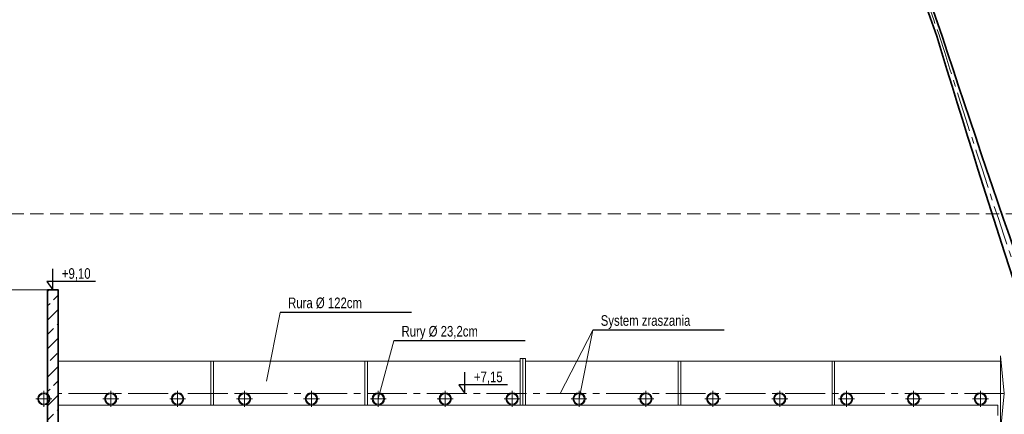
# Model space of a CAD drawing. Header units: centimetres. Extents: x 468120 to 512390, y 154906 to 171956.
# Tile 11 of 13: x 507607 to 509462, y 166514 to 167258. Entities that reach past the tile are written whole.
import ezdxf

# ---------------------------------------------------------------- set-up
doc = ezdxf.new("R2010")
doc.units = ezdxf.units.CM
doc.header["$LTSCALE"] = 100
doc.linetypes.add('CENTER2', pattern=[1.125, 0.75, -0.125, 0.125, -0.125])
doc.linetypes.add('HIDDEN', pattern=[0.375, 0.25, -0.125])
for name, color, linetype, lineweight in [('1_Widoki', 1, 'Continuous', 18), ('1_Ściany przekrój', 2, 'Continuous', 35), ('3_Opisy', 4, 'Continuous', 15), ('4_Wymiary', 1, 'Continuous', 13), ('5_Kreskowanie', 9, 'Continuous', 9), ('6_Osie', 9, 'CENTER2', 9), ('7_Przerywane', 9, 'HIDDEN', 9)]:
    doc.layers.add(name, color=color, linetype=linetype, lineweight=lineweight)
doc.styles.add('CDMSTYLE', font='CDMSIMPL', dxfattribs={"width": 0.8, "bigfont": 'CDMBIGPL'})
doc.dimstyles.new('CDM-CM100CM', dxfattribs={"dimscale": 10, "dimtxt": 2, "dimasz": 1.5, "dimexe": 1.5, "dimexo": 0, "dimgap": 0.5, "dimtad": 1, "dimdec": 0, "dimrnd": 0.1, "dimzin": 9, "dimtxsty": 'CDMSTYLE', "dimblk": 'OBLIQUE', "dimcen": 2.5, "dimdle": 1.5, "dimclrd": 9, "dimclre": 9, "dimadec": 1, "dimazin": 2, "dimtfac": 1, "dimtdec": 0, "dimtix": 1, "dimtmove": 1, "dimatfit": 3, "dimldrblk": 'DOT', "dimfxlon": 1, "dimtvp": 1, "dimtolj": 1, "dimtzin": 0, "dimlwd": 25, "dimlwe": 25, "dimarcsym": 0})

# ---------------------------------------------------------------- blocks, each defined once
blk = doc.blocks.new('_OBLIQUE')
at = {"color": 0, "linetype": 'ByBlock'}
blk.add_line((-0.5, -0.5), (0.5, 0.5), dxfattribs=at)
blk = doc.blocks.new('*D6355')
at = {"layer": '4_Wymiary', "color": 9, "lineweight": 25}
for p, q in [((509939.4, 166358.2), (509939.4, 166546.2)), ((509914.4, 166531.2), (509954.4, 166531.2)), ((509914.4, 166373.2), (509954.4, 166373.2))]:
    blk.add_line(p, q, dxfattribs=at)
at = {"layer": 'Defpoints', "color": 0}
for p in [(509449.6, 166531.2), (509939.4, 166531.2), (509579.6, 166373.2)]:
    blk.add_point(p, dxfattribs=at)
at = {"layer": '4_Wymiary', "color": 9, "linetype": 'ByBlock', "lineweight": 25, "xscale": 15, "yscale": 15, "zscale": 15}
for p, rotation in [((509939.4, 166531.2), 90), ((509939.4, 166373.2), 270)]:
    blk.add_blockref('_OBLIQUE', p, dxfattribs=dict(at, rotation=rotation))
at = {"layer": '4_Wymiary', "color": 0, "insert": (509924.4, 166452.2), "char_height": 20, "attachment_point": 5, "rotation": 90, "style": 'CDMSTYLE'}
blk.add_mtext('\\A1;158', dxfattribs=at)
blk = doc.blocks.new('_DOT')
at = {"color": 0, "linetype": 'ByBlock'}
blk.add_line((-0.5, 0), (-1, 0), dxfattribs=at)
at = {"color": 0, "linetype": 'ByBlock', "const_width": 0.5}
blk.add_lwpolyline([(-0.25, 0, 1), (0.25, 0, 1)], format="xyb", close=True, dxfattribs=at)
blk = doc.blocks.new('*D6356')
at = {"layer": '4_Wymiary', "color": 9, "lineweight": 25}
for p, q in [((509939.4, 166516.2), (509939.4, 166763.2)), ((509914.4, 166748.2), (509954.4, 166748.2)), ((509914.4, 166531.2), (509954.4, 166531.2))]:
    blk.add_line(p, q, dxfattribs=at)
at = {"layer": 'Defpoints', "color": 0}
for p in [(507679.6, 166748.2), (509939.4, 166748.2), (509449.6, 166531.2)]:
    blk.add_point(p, dxfattribs=at)
at = {"layer": '4_Wymiary', "color": 9, "linetype": 'ByBlock', "lineweight": 25, "xscale": 15, "yscale": 15, "zscale": 15}
for p, rotation in [((509939.4, 166748.2), 90), ((509939.4, 166531.2), 270)]:
    blk.add_blockref('_OBLIQUE', p, dxfattribs=dict(at, rotation=rotation))
at = {"layer": '4_Wymiary', "color": 0, "insert": (509924.4, 166639.7), "char_height": 20, "attachment_point": 5, "rotation": 90, "style": 'CDMSTYLE'}
blk.add_mtext('\\A1;217', dxfattribs=at)
blk = doc.blocks.new('*D6357')
at = {"layer": '4_Wymiary', "color": 9, "lineweight": 25}
for p, q in [((509999.4, 166763.2), (509999.4, 165823.2)), ((509974.4, 166748.2), (510014.4, 166748.2)), ((509974.4, 165838.2), (510014.4, 165838.2))]:
    blk.add_line(p, q, dxfattribs=at)
at = {"layer": 'Defpoints', "color": 0}
for p in [(507679.6, 166748.2), (507679.6, 165838.2), (509999.4, 165838.2)]:
    blk.add_point(p, dxfattribs=at)
at = {"layer": '4_Wymiary', "color": 9, "linetype": 'ByBlock', "lineweight": 25, "xscale": 15, "yscale": 15, "zscale": 15}
for p, rotation in [((509999.4, 166748.2), 90), ((509999.4, 165838.2), 270)]:
    blk.add_blockref('_OBLIQUE', p, dxfattribs=dict(at, rotation=rotation))
at = {"layer": '4_Wymiary', "color": 0, "insert": (509984.4, 166293.2), "char_height": 20, "attachment_point": 5, "rotation": 90, "style": 'CDMSTYLE'}
blk.add_mtext('\\A1;910', dxfattribs=at)

msp = doc.modelspace()

# ---------------------------------------------------------------- hatches: boundary and pattern name
at = {"layer": '5_Kreskowanie', "transparency": 33554687}
h = msp.add_hatch(dxfattribs=at)
h.set_pattern_fill('ANSI33', color=9, scale=6)
h.set_pattern_definition([(45, (27916.493, 0), (-26.9407684, 26.9407684), []), (45, (27943.433, 0), (-26.9407684, 26.9407684), [19.05, -9.525])])
h.paths.add_polyline_path([(507669.61, 166748.18), (507659.61, 166748.18), (507659.61, 166552.03, -0.2349288), (507664.21, 166542.78, -0.2349288), (507659.61, 166533.53), (507659.61, 165638.18), (507609.61, 165588.18), (507679.61, 165588.18), (507679.61, 165788.18), (507679.61, 165838.18), (507679.61, 166193.18), (507679.61, 166213.18), (507679.61, 166223.18), (507679.61, 166343.18), (507679.61, 166363.18), (507679.61, 166373.18), (507679.61, 166492.18), (507679.61, 166511.18), (507679.61, 166531.18), (507679.61, 166553.18), (507679.61, 166614.18), (507679.61, 166748.18)])
h.paths.add_polyline_path([(506959.61, 165778.18), (506944.61, 165778.18), (506722.61, 165778.18), (506707.61, 165778.18), (506692.61, 165778.18), (506470.61, 165778.18), (506455.61, 165778.18), (506440.61, 165778.18), (506218.61, 165778.18), (506203.61, 165778.18), (506188.61, 165778.18), (505966.61, 165778.18), (505951.61, 165778.18), (505936.61, 165778.18), (505714.61, 165778.18), (505699.61, 165778.18), (505684.61, 165778.18), (505485.61, 165778.18), (505485.61, 165788.18), (505393.19, 165808.27), (505376.48, 165811.9), (505360.32, 165815.41), (505255.61, 165838.18), (505255.61, 165788.18), (505385.61, 165759.92), (505385.61, 165758.18), (507469.61, 165758.18), (507519.61, 165808.18), (507519.61, 166531.18), (507499.61, 166531.18), (507499.61, 165838.18), (507499.61, 165816.46), (507478.61, 165795.46), (507463.61, 165780.46), (507461.32, 165778.18), (507448.61, 165778.18), (507226.61, 165778.18), (507211.61, 165778.18), (507196.61, 165778.18), (506974.61, 165778.18)])
h.paths.add_polyline_path([(505803.03, 165750.22), (505803.03, 165786.13), (505843.03, 165786.13), (505843.03, 165750.22)], flags=9)
h.paths.add_polyline_path([(507499.61, 166554.38), (507519.61, 166554.38), (507519.61, 166748.18), (507499.61, 166748.18)])

# ---------------------------------------------------------------- linework, layer by layer
at = {"layer": '1_Widoki'}
for p, q in [((507519.61, 166748.18), (507659.61, 166748.18)), ((508549.61, 166614.18), (507679.61, 166614.18)), ((507967.11, 166614.18), (507967.11, 166531.18)), ((507972.11, 166614.18), (507972.11, 166531.18)), ((508257.11, 166614.18), (508257.11, 166531.18)), ((508262.11, 166614.18), (508262.11, 166531.18)), ((508549.61, 166619.18), (508549.61, 166531.18)), ((508549.61, 166619.18), (508559.61, 166619.18)), ((508554.61, 166619.18), (508554.61, 166531.18)), ((508559.61, 166619.18), (508559.61, 166531.18)), ((509454.61, 166614.18), (508559.61, 166614.18)), ((508847.11, 166614.18), (508847.11, 166531.18)), ((508852.11, 166614.18), (508852.11, 166531.18)), ((509137.11, 166614.18), (509137.11, 166531.18)), ((509142.11, 166614.18), (509142.11, 166531.18)), ((509454.61, 166482.18), (509454.61, 166624.18)), ((509449.61, 166531.18), (507679.61, 166531.18)), ((509449.61, 166531.18), (509449.61, 166511.18))]:
    msp.add_line(p, q, dxfattribs=at)
msp.add_lwpolyline([(509454.61, 166624.18), (509461.61, 166553.18), (509454.61, 166482.18)], dxfattribs=at)
for centre, radius in [((507652.61, 166542.78), 11.6), ((507652.61, 166542.78), 10), ((507778.61, 166542.78), 11.6), ((507778.61, 166542.78), 10), ((507904.61, 166542.78), 11.6), ((507904.61, 166542.78), 10), ((508030.61, 166542.78), 11.6), ((508030.61, 166542.78), 10), ((508156.61, 166542.78), 11.6), ((508156.61, 166542.78), 10), ((508282.61, 166542.78), 11.6), ((508282.61, 166542.78), 10), ((508408.61, 166542.78), 11.6), ((508408.61, 166542.78), 10), ((508534.61, 166542.78), 11.6), ((508534.61, 166542.78), 10), ((508660.61, 166542.78), 11.6), ((508660.61, 166542.78), 10), ((508786.61, 166542.78), 11.6), ((508786.61, 166542.78), 10), ((508912.61, 166542.78), 11.6), ((508912.61, 166542.78), 10), ((509038.61, 166542.78), 11.6), ((509038.61, 166542.78), 10), ((509164.61, 166542.78), 11.6), ((509164.61, 166542.78), 10), ((509290.61, 166542.78), 11.6), ((509290.61, 166542.78), 10), ((509416.61, 166542.78), 11.6), ((509416.61, 166542.78), 10)]:
    msp.add_circle(centre, radius, dxfattribs=at)
at = {"layer": '1_Ściany przekrój'}
msp.add_lwpolyline([(507679.61, 165588.18), (507679.61, 166748.18), (507659.61, 166748.18), (507659.61, 165638.18)], dxfattribs=at)
for centre, radius, start, end in [((518179.43, 170405.76), 9398.63, 174.465728, 199.767042), ((518189.43, 170405.76), 9398.63, 174.680055, 199.767042), ((531626.78, 173952.27), 23284.5, 196.78749, 199.376231), ((531988.28, 174624.65), 23821.39, 198.091728, 200.641422), ((531988.28, 174624.65), 23821.39, 198.091728, 200.641422)]:
    msp.add_arc(centre, radius, start, end, dxfattribs=at)
at = {"layer": '3_Opisy', "lineweight": 25}
for p, q in [((507658.41, 166764.18), (507669.61, 166748.18)), ((508434.54, 166569.18), (508445.74, 166553.18))]:
    msp.add_line(p, q, dxfattribs=at)
at = {"layer": '3_Opisy'}
for p, q in [((508097.86, 166705.89), (508071.77, 166575.99)), ((508686.7, 166672.67), (508624.92, 166553.18)), ((508686.7, 166672.67), (508660.61, 166542.78)), ((508311.5, 166652.36), (508282.61, 166542.78))]:
    msp.add_line(p, q, dxfattribs=at)
at = {"layer": '3_Opisy', "lineweight": 25}
for points in [[(507669.61, 166748.18), (507669.61, 166788.18)], [(507749.61, 166764.18), (507658.41, 166764.18)], [(508345.24, 166705.89), (508097.86, 166705.89)], [(508934.08, 166672.67), (508686.7, 166672.67)], [(508558.87, 166652.36), (508311.5, 166652.36)], [(508445.74, 166553.18), (508445.74, 166593.18)], [(508525.74, 166569.18), (508434.54, 166569.18)]]:
    msp.add_lwpolyline(points, dxfattribs=at)
at = {"layer": '6_Osie'}
for p, q in [((507652.61, 166527.78), (507652.61, 166557.78)), ((507778.61, 166527.78), (507778.61, 166557.78)), ((507904.61, 166527.78), (507904.61, 166557.78)), ((508030.61, 166527.78), (508030.61, 166557.78)), ((508156.61, 166527.78), (508156.61, 166557.78)), ((508282.61, 166527.78), (508282.61, 166557.78)), ((508408.61, 166527.78), (508408.61, 166557.78)), ((508534.61, 166527.78), (508534.61, 166557.78)), ((508660.61, 166527.78), (508660.61, 166557.78)), ((508786.61, 166527.78), (508786.61, 166557.78)), ((508912.61, 166527.78), (508912.61, 166557.78)), ((509038.61, 166527.78), (509038.61, 166557.78)), ((509164.61, 166527.78), (509164.61, 166557.78)), ((509290.61, 166527.78), (509290.61, 166557.78)), ((509416.61, 166527.78), (509416.61, 166557.78)), ((507637.61, 166542.78), (507667.61, 166542.78)), ((509461.61, 166553.18), (507679.61, 166553.18)), ((507763.61, 166542.78), (507793.61, 166542.78)), ((507889.61, 166542.78), (507919.61, 166542.78)), ((508015.61, 166542.78), (508045.61, 166542.78)), ((508141.61, 166542.78), (508171.61, 166542.78)), ((508267.61, 166542.78), (508297.61, 166542.78)), ((508393.61, 166542.78), (508423.61, 166542.78)), ((508519.61, 166542.78), (508549.61, 166542.78)), ((508645.61, 166542.78), (508675.61, 166542.78)), ((508771.61, 166542.78), (508801.61, 166542.78)), ((508897.61, 166542.78), (508927.61, 166542.78)), ((509023.61, 166542.78), (509053.61, 166542.78)), ((509149.61, 166542.78), (509179.61, 166542.78)), ((509275.61, 166542.78), (509305.61, 166542.78)), ((509401.61, 166542.78), (509431.61, 166542.78))]:
    msp.add_line(p, q, dxfattribs=at)
for centre, radius, start, end in [((518184.43, 170405.76), 9398.63, 174.465728, 199.767042), ((530501.28, 173848.31), 22173.32, 197.374025, 200.093474)]:
    msp.add_arc(centre, radius, start, end, dxfattribs=at)
at = {"layer": '7_Przerywane'}
msp.add_line((505489.61, 166892.12), (509689.61, 166892.12), dxfattribs=at)

# ---------------------------------------------------------------- texts
at = {"layer": '3_Opisy', "lineweight": 25, "char_height": 20, "style": 'CDMSTYLE'}
for s, width, gutter_width, insert, attachment_point in [('+9,10 ', 40.5282, 12.5, (507740.67, 166789.31), 3), ('\\A1;Rura %%C 122cm', 454.4025, 525, (508112.67, 166733.89), 1), ('\\A1;System zraszania', 454.4025, 525, (508701.51, 166700.67), 1), ('\\A1;Rury %%C 23,2cm', 454.4025, 525, (508326.3, 166680.36), 1), ('+7,15 ', 40.5282, 12.5, (508516.81, 166594.31), 3)]:
    msp.add_mtext_dynamic_manual_height_columns(s, width=width, gutter_width=gutter_width, heights=[0], dxfattribs=dict(at, insert=insert, attachment_point=attachment_point))

# ---------------------------------------------------------------- dimensions: what is measured, and where the dimension line sits
at = {"layer": '4_Wymiary'}
for base, p1, p2, picture, middle in [((509939.35, 166748.18), (509449.61, 166531.18), (507679.61, 166748.18), '*D6356', (509924.35, 166639.68)), ((509999.35, 165838.18), (507679.61, 166748.18), (507679.61, 165838.18), '*D6357', (509984.35, 166293.18)), ((509939.35, 166531.18), (509579.61, 166373.18), (509449.61, 166531.18), '*D6355', (509924.35, 166452.18))]:
    dim = msp.add_linear_dim(base=base, p1=p1, p2=p2, angle=90, dimstyle='CDM-CM100CM', dxfattribs=at)
    dim.commit()
    dim.dimension.update_dxf_attribs({"geometry": picture, "text_midpoint": middle})

doc.saveas('drawing.dxf')
